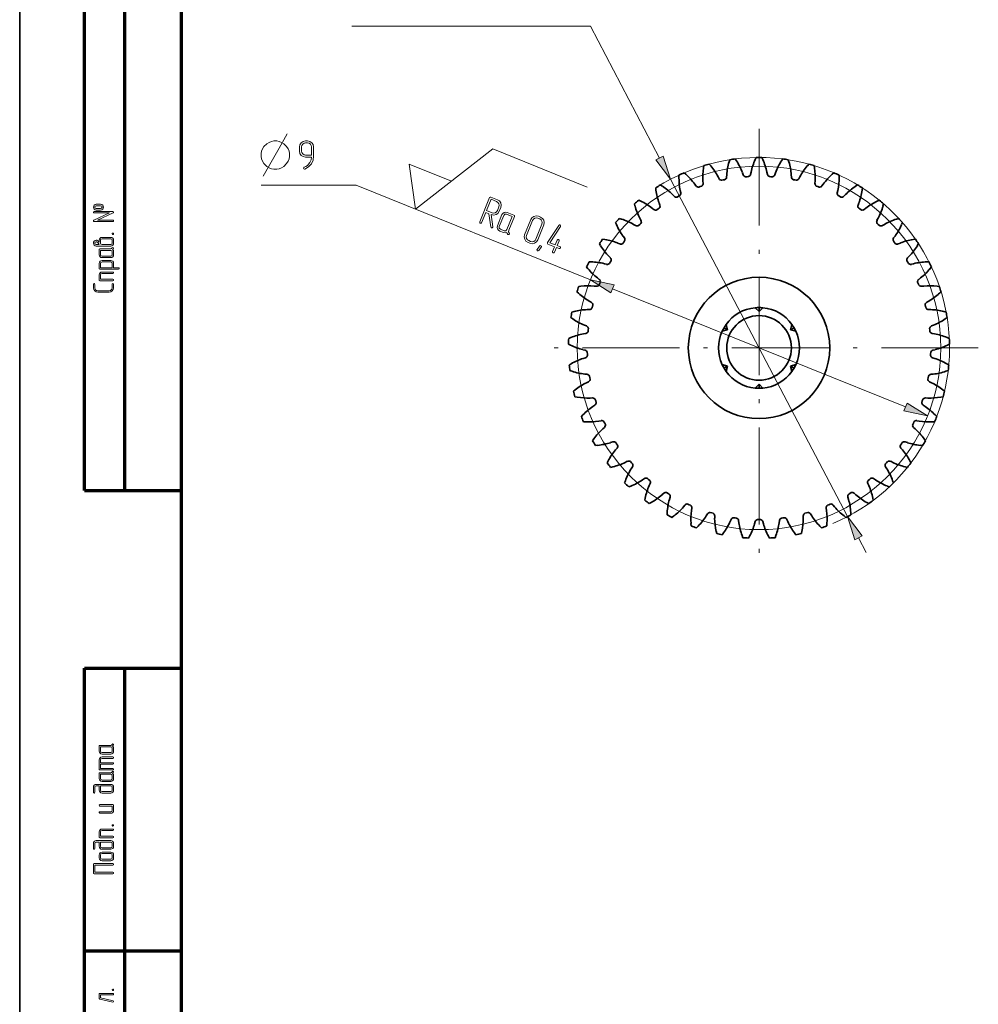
# Model space of a CAD drawing. Extents: x 0 to 420, y 0 to 297.
# Tile 2 of 18: x 0 to 119, y 108 to 230. Entities that reach past the tile are written whole.
import ezdxf

# ---------------------------------------------------------------- set-up
doc = ezdxf.new("R2010")
doc.units = 0
doc.linetypes.add('CATIA28', pattern=[0])
doc.linetypes.add('DASHDOT', pattern=[18.5, 12, -3, 0.5, -3])

msp = doc.modelspace()

# ---------------------------------------------------------------- linework, layer by layer
at = {"color": 7, "lineweight": 35}
msp.add_line((0, 0), (0, 297), dxfattribs=at)
at = {"color": 7, "lineweight": 70}
for p, q in [((8, 172), (8, 292)), ((13, 172), (13, 292)), ((20, 292), (20, 5)), ((8, 5), (8, 150)), ((13, 5), (13, 150))]:
    msp.add_line(p, q, dxfattribs=at)
at = {"color": 7, "lineweight": 13}
for p, q in [((70.64, 229.48), (41.1, 229.48)), ((41.63, 209.79), (70.63, 198.08)), ((80.56, 210.55), (102.44, 168.77)), ((73.37, 196.98), (109.62, 182.35))]:
    msp.add_line(p, q, dxfattribs=at)
at = {"color": 7, "lineweight": 13, "ltscale": 0.460371}
msp.add_line((70.64, 229.48), (79.19, 213.17), dxfattribs=at)
at = {"color": 7, "linetype": 'DASHDOT', "lineweight": 13}
for p, q in [((91.5, 216.8), (91.5, 162.52)), ((118.64, 189.66), (64.36, 189.66))]:
    msp.add_line(p, q, dxfattribs=at)
at = {"color": 7, "lineweight": 13, "ltscale": 0.303109}
msp.add_line((48.99, 206.82), (58.54, 214.29), dxfattribs=at)
at = {"color": 7, "lineweight": 13, "ltscale": 0.315599}
msp.add_line((58.54, 214.29), (70.25, 209.56), dxfattribs=at)
at = {"color": 7, "lineweight": 13, "ltscale": 0.141451}
for p, q in [((48.99, 206.82), (48.2, 212.42)), ((48.2, 212.42), (53.45, 210.3))]:
    msp.add_line(p, q, dxfattribs=at)
at = {"color": 7, "lineweight": 35, "ltscale": 0.007113}
for p, q in [((84.62, 211.95), (84.67, 212.23)), ((85.33, 212.42), (85.52, 212.21)), ((87.79, 212.69), (87.87, 212.96)), ((88.56, 213.06), (88.71, 212.82)), ((91.03, 212.98), (91.15, 213.24)), ((91.84, 213.24), (91.96, 212.98)), ((94.28, 212.82), (94.44, 213.06)), ((95.12, 212.96), (95.2, 212.69)), ((98.33, 212.23), (98.37, 211.95)), ((81.59, 210.78), (81.59, 211.06)), ((82.22, 211.34), (82.44, 211.16)), ((101.4, 211.06), (101.41, 210.78)), ((79.3, 209.84), (79.53, 209.69)), ((103.46, 209.69), (103.7, 209.84)), ((78.74, 209.19), (78.71, 209.47)), ((104.29, 209.47), (104.25, 209.19)), ((76.15, 207.23), (76.08, 207.5)), ((76.61, 207.95), (76.86, 207.83)), ((106.13, 207.83), (106.39, 207.95)), ((106.92, 207.5), (106.84, 207.23)), ((73.86, 204.92), (73.74, 205.18)), ((74.21, 205.7), (74.48, 205.61)), ((109.25, 205.18), (109.14, 204.92)), ((71.9, 202.32), (71.76, 202.56)), ((72.14, 203.13), (72.42, 203.09)), ((110.57, 203.09), (110.85, 203.13)), ((111.24, 202.56), (111.09, 202.32)), ((70.46, 200.31), (70.74, 200.3)), ((112.25, 200.3), (112.54, 200.31)), ((70.33, 199.47), (70.15, 199.69)), ((112.84, 199.69), (112.66, 199.47)), ((69.17, 196.43), (68.97, 196.62)), ((69.18, 197.28), (69.46, 197.31)), ((113.53, 197.31), (113.82, 197.28)), ((114.03, 196.62), (113.82, 196.43)), ((68.34, 194.1), (68.61, 194.17)), ((114.38, 194.17), (114.66, 194.1)), ((68.45, 193.25), (68.22, 193.41)), ((114.78, 193.41), (114.54, 193.25)), ((67.95, 190.83), (68.21, 190.94)), ((114.79, 190.94), (115.05, 190.83)), ((68.18, 190.01), (67.92, 190.14)), ((115.07, 190.14), (114.82, 190.01)), ((68.01, 187.54), (68.26, 187.69)), ((68.35, 186.76), (68.08, 186.85)), ((114.91, 186.85), (114.64, 186.76)), ((114.74, 187.69), (114.98, 187.54)), ((68.54, 184.29), (68.76, 184.47)), ((114.24, 184.47), (114.46, 184.29)), ((68.98, 183.57), (68.7, 183.62)), ((114.29, 183.62), (114.01, 183.57)), ((69.51, 181.15), (69.7, 181.36)), ((70.05, 180.49), (69.77, 180.51)), ((113.23, 180.51), (112.95, 180.49)), ((113.29, 181.36), (113.49, 181.15)), ((70.9, 178.17), (71.07, 178.4)), ((71.53, 177.6), (71.25, 177.57)), ((111.74, 177.57), (111.46, 177.6)), ((72.7, 175.42), (72.83, 175.67)), ((110.16, 175.67), (110.29, 175.42)), ((73.41, 174.94), (73.13, 174.87)), ((109.86, 174.87), (109.59, 174.94)), ((74.87, 172.94), (74.96, 173.21)), ((108.03, 173.21), (108.13, 172.94)), ((75.63, 172.56), (75.37, 172.46)), ((107.63, 172.46), (107.36, 172.56)), ((77.36, 170.79), (77.41, 171.07)), ((78.17, 170.52), (77.92, 170.38)), ((105.08, 170.38), (104.83, 170.52)), ((80.12, 169.01), (80.14, 169.29)), ((80.96, 168.85), (80.73, 168.68)), ((102.26, 168.68), (102.03, 168.85)), ((83.11, 167.62), (83.08, 167.91)), ((83.96, 167.59), (83.76, 167.39)), ((99.24, 167.39), (99.04, 167.59)), ((99.91, 167.91), (99.89, 167.62)), ((86.26, 166.67), (86.19, 166.95)), ((87.1, 166.75), (86.93, 166.53)), ((89.51, 166.16), (89.41, 166.43)), ((90.33, 166.37), (90.2, 166.12)), ((92.8, 166.12), (92.66, 166.37)), ((93.59, 166.43), (93.49, 166.16)), ((96.06, 166.53), (95.89, 166.75)), ((96.8, 166.95), (96.74, 166.67))]:
    msp.add_line(p, q, dxfattribs=at)
at = {"color": 7, "lineweight": 35, "ltscale": 0.007112}
for p, q in [((97.48, 212.21), (97.66, 212.42)), ((100.56, 211.16), (100.77, 211.34)), ((108.52, 205.61), (108.79, 205.7)), ((111.93, 178.4), (112.09, 178.17)), ((105.58, 171.07), (105.64, 170.79)), ((102.86, 169.29), (102.87, 169.01))]:
    msp.add_line(p, q, dxfattribs=at)
at = {"color": 7, "lineweight": 35, "ltscale": 0.007062}
for p, q in [((87.48, 210.8), (87.5, 211.08)), ((95.49, 211.08), (95.51, 210.8)), ((80.79, 208.64), (80.99, 208.43)), ((81.81, 208.87), (81.75, 209.15)), ((101.24, 209.15), (101.18, 208.87)), ((102.01, 208.43), (102.2, 208.64)), ((79.23, 207.34), (79.13, 207.6)), ((103.86, 207.6), (103.76, 207.34)), ((76.89, 205.46), (76.76, 205.71)), ((106.24, 205.71), (106.1, 205.46)), ((74, 202.64), (74.26, 202.54)), ((108.74, 202.54), (109, 202.64)), ((72.36, 200.08), (72.63, 200.01)), ((73.1, 200.82), (72.9, 201.02)), ((110.09, 201.02), (109.89, 200.82)), ((110.36, 200.01), (110.63, 200.08)), ((71.73, 198.15), (71.5, 198.33)), ((111.49, 198.33), (111.27, 198.15)), ((71.1, 197.32), (71.38, 197.29)), ((111.62, 197.29), (111.9, 197.32)), ((70.23, 194.4), (70.51, 194.41)), ((112.48, 194.41), (112.76, 194.4)), ((69.78, 191.4), (70.06, 191.44)), ((112.94, 191.44), (113.22, 191.4)), ((69.98, 189.38), (69.71, 189.44)), ((113.29, 189.44), (113.01, 189.38)), ((69.75, 188.36), (70.02, 188.44)), ((112.98, 188.44), (113.25, 188.36)), ((70.14, 185.34), (70.39, 185.47)), ((112.6, 185.47), (112.86, 185.34)), ((70.89, 183.46), (70.61, 183.45)), ((112.38, 183.45), (112.1, 183.46)), ((71.96, 180.65), (71.68, 180.6)), ((111.31, 180.6), (111.04, 180.65)), ((72.16, 179.62), (72.37, 179.81)), ((110.63, 179.81), (110.84, 179.62)), ((77.31, 173.48), (77.08, 173.32)), ((105.92, 173.32), (105.68, 173.48)), ((82.32, 170.2), (82.14, 169.98)), ((83.13, 169.54), (83.18, 169.82)), ((99.82, 169.82), (99.86, 169.54)), ((100.85, 169.98), (100.67, 170.2)), ((86.02, 168.57), (86.02, 168.86)), ((88.04, 168.43), (87.93, 168.17)), ((89, 168.02), (88.97, 168.3)), ((94.03, 168.3), (93.99, 168.02)), ((95.07, 168.17), (94.95, 168.43)), ((96.98, 168.86), (96.98, 168.57)), ((91.03, 168.15), (90.95, 167.88)), ((92.04, 167.88), (91.97, 168.15))]:
    msp.add_line(p, q, dxfattribs=at)
at = {"color": 7, "lineweight": 35, "ltscale": 0.007061}
for p, q in [((89.44, 211.35), (89.53, 211.09)), ((90.46, 211.15), (90.52, 211.43)), ((92.47, 211.43), (92.53, 211.15)), ((93.47, 211.09), (93.56, 211.35)), ((83.54, 209.95), (83.7, 209.72)), ((84.58, 210.04), (84.56, 210.32)), ((86.44, 210.86), (86.57, 210.61)), ((96.43, 210.61), (96.56, 210.86)), ((98.44, 210.32), (98.41, 210.04)), ((99.29, 209.72), (99.46, 209.95)), ((78.25, 206.97), (78.47, 206.79)), ((104.52, 206.79), (104.74, 206.97)), ((75.97, 204.95), (76.22, 204.81)), ((106.78, 204.81), (107.02, 204.95)), ((74.84, 203.27), (74.67, 203.5)), ((108.33, 203.5), (108.16, 203.27)), ((70.74, 195.32), (70.49, 195.46)), ((112.5, 195.46), (112.26, 195.32)), ((70.15, 192.38), (69.89, 192.48)), ((113.1, 192.48), (112.84, 192.38)), ((70.23, 186.39), (69.95, 186.41)), ((113.04, 186.41), (112.76, 186.39)), ((70.95, 182.41), (71.18, 182.57)), ((111.81, 182.57), (112.05, 182.41)), ((73.4, 178.02), (73.13, 177.93)), ((109.86, 177.93), (109.59, 178.02)), ((73.74, 177.03), (73.93, 177.25)), ((109.07, 177.25), (109.25, 177.03)), ((75.2, 175.62), (74.95, 175.49)), ((108.05, 175.49), (107.8, 175.62)), ((75.67, 174.68), (75.83, 174.92)), ((107.17, 174.92), (107.32, 174.68)), ((77.91, 172.63), (78.03, 172.88)), ((104.97, 172.88), (105.08, 172.63)), ((79.7, 171.67), (79.49, 171.48)), ((80.42, 170.9), (80.5, 171.17)), ((102.5, 171.17), (102.58, 170.9)), ((103.5, 171.48), (103.29, 171.67)), ((85.12, 169.11), (84.97, 168.87)), ((98.02, 168.87), (97.88, 169.11))]:
    msp.add_line(p, q, dxfattribs=at)
at = {"color": 7, "lineweight": 13, "ltscale": 0.293659}
msp.add_line((41.63, 209.79), (29.88, 209.79), dxfattribs=at)
at = {"color": 7, "lineweight": 35, "ltscale": 0.004743}
for p, q in [((84.23, 209.63), (84.41, 209.7)), ((87.08, 210.45), (87.26, 210.49)), ((90.02, 210.86), (90.2, 210.88)), ((92.79, 210.88), (92.98, 210.86)), ((95.73, 210.49), (95.92, 210.45)), ((98.59, 209.7), (98.77, 209.63)), ((81.52, 208.43), (81.69, 208.52)), ((84.05, 209.57), (84.23, 209.63)), ((98.77, 209.63), (98.95, 209.57)), ((101.31, 208.52), (101.47, 208.43)), ((81.35, 208.34), (81.52, 208.43)), ((101.47, 208.43), (101.64, 208.34)), ((76.6, 204.82), (76.73, 204.95)), ((76.73, 204.95), (76.87, 205.08)), ((106.13, 205.08), (106.26, 204.95)), ((106.26, 204.95), (106.4, 204.82)), ((74.63, 202.6), (74.75, 202.75)), ((74.75, 202.75), (74.87, 202.9)), ((108.13, 202.9), (108.24, 202.75)), ((108.24, 202.75), (108.36, 202.6)), ((73.09, 200.29), (73.19, 200.45)), ((109.81, 200.45), (109.9, 200.29)), ((71.79, 197.62), (71.86, 197.8)), ((111.13, 197.8), (111.2, 197.62)), ((70.83, 194.62), (70.88, 194.8)), ((112.12, 194.8), (112.17, 194.62)), ((70.34, 191.69), (70.36, 191.88)), ((70.36, 191.88), (70.38, 192.07)), ((112.62, 192.07), (112.63, 191.88)), ((112.63, 191.88), (112.66, 191.69)), ((70.26, 188.92), (70.25, 189.11)), ((112.75, 189.11), (112.74, 188.92)), ((70.57, 185.97), (70.53, 186.16)), ((112.46, 186.16), (112.43, 185.97)), ((71.29, 183.09), (71.22, 183.27)), ((111.77, 183.27), (111.71, 183.09)), ((72.4, 180.35), (72.31, 180.51)), ((110.68, 180.51), (110.6, 180.35)), ((72.48, 180.17), (72.4, 180.35)), ((110.6, 180.35), (110.52, 180.17)), ((73.88, 177.78), (73.77, 177.93)), ((109.22, 177.93), (109.12, 177.78)), ((75.7, 175.44), (75.58, 175.58)), ((107.42, 175.58), (107.29, 175.44)), ((75.83, 175.3), (75.7, 175.44)), ((107.29, 175.44), (107.17, 175.3)), ((77.84, 173.38), (77.69, 173.5)), ((105.31, 173.5), (105.16, 173.38)), ((80.24, 171.64), (80.07, 171.74)), ((80.4, 171.54), (80.24, 171.64)), ((102.76, 171.64), (102.6, 171.54)), ((102.92, 171.74), (102.76, 171.64)), ((82.85, 170.25), (82.68, 170.32)), ((100.32, 170.32), (100.14, 170.25)), ((85.64, 169.23), (85.46, 169.28)), ((88.54, 168.62), (88.35, 168.64)), ((91.5, 168.41), (91.31, 168.41)), ((91.69, 168.41), (91.5, 168.41)), ((94.64, 168.64), (94.46, 168.62)), ((97.54, 169.28), (97.36, 169.23))]:
    msp.add_line(p, q, dxfattribs=at)
at = {"color": 7, "lineweight": 35, "ltscale": 0.004742}
for p, q in [((86.89, 210.41), (87.08, 210.45)), ((89.83, 210.85), (90.02, 210.86)), ((92.98, 210.86), (93.17, 210.85)), ((95.92, 210.45), (96.1, 210.41)), ((78.85, 206.75), (79.01, 206.86)), ((79.01, 206.86), (79.16, 206.97)), ((103.84, 206.97), (103.99, 206.86)), ((103.99, 206.86), (104.14, 206.75)), ((73, 200.12), (73.09, 200.29)), ((109.9, 200.29), (110, 200.12)), ((71.72, 197.45), (71.79, 197.62)), ((111.2, 197.62), (111.28, 197.45)), ((70.88, 194.8), (70.92, 194.99)), ((112.07, 194.99), (112.12, 194.8)), ((70.26, 188.73), (70.26, 188.92)), ((112.74, 188.92), (112.73, 188.73)), ((70.6, 185.78), (70.57, 185.97)), ((112.43, 185.97), (112.4, 185.78)), ((71.34, 182.91), (71.29, 183.09)), ((111.71, 183.09), (111.65, 182.91)), ((73.98, 177.62), (73.88, 177.78)), ((109.12, 177.78), (109.01, 177.62)), ((77.98, 173.26), (77.84, 173.38)), ((105.16, 173.38), (105.01, 173.26)), ((83.03, 170.17), (82.85, 170.25)), ((100.14, 170.25), (99.97, 170.17)), ((85.82, 169.18), (85.64, 169.23)), ((88.73, 168.59), (88.54, 168.62)), ((94.46, 168.62), (94.27, 168.59)), ((97.36, 169.23), (97.17, 169.18))]:
    msp.add_line(p, q, dxfattribs=at)
at = {"color": 7, "lineweight": 35, "ltscale": 0.016871}
for p, q in [((91.5, 194.16), (91.02, 194.64)), ((91.5, 194.16), (91.97, 194.64)), ((87.6, 191.91), (86.95, 191.74)), ((87.6, 191.91), (87.43, 192.56)), ((95.39, 191.91), (95.57, 192.56)), ((95.39, 191.91), (96.05, 191.74)), ((87.6, 187.41), (86.95, 187.59)), ((87.6, 187.41), (87.43, 186.76)), ((95.39, 187.41), (96.05, 187.59)), ((95.39, 187.41), (95.57, 186.76)), ((91.5, 185.16), (91.02, 184.68)), ((91.5, 185.16), (91.97, 184.68))]:
    msp.add_line(p, q, dxfattribs=at)
at = {"color": 7, "lineweight": 35, "ltscale": 0.0125}
for p, q in [((91.5, 194.66), (91.5, 194.16)), ((87.17, 192.16), (87.6, 191.91)), ((95.83, 192.16), (95.39, 191.91)), ((87.17, 187.16), (87.6, 187.41)), ((95.83, 187.16), (95.39, 187.41)), ((91.5, 184.66), (91.5, 185.16))]:
    msp.add_line(p, q, dxfattribs=at)
at = {"color": 7, "lineweight": 70, "ltscale": 0.3}
for p, q in [((8, 172), (20, 172)), ((8, 150), (20, 150)), ((8, 115), (20, 115))]:
    msp.add_line(p, q, dxfattribs=at)
at = {"color": 7, "lineweight": 13, "ltscale": 0.051139}
msp.add_line((103.81, 166.16), (104.76, 164.34), dxfattribs=at)
at = {"color": 7, "lineweight": 13}
msp.add_lwpolyline([(30.12, 210.91), (32.1, 214.41), (33.09, 216.16)], dxfattribs=at)
for points in [[(31.81, 215.29), (31.46, 215.29), (31.17, 215.23), (30.88, 215.11), (30.58, 214.94), (30.23, 214.59), (30.06, 214.3), (29.94, 214), (29.88, 213.71), (29.88, 213.36), (29.94, 213.07), (30.06, 212.78), (30.23, 212.49), (30.58, 212.14), (30.88, 211.96), (31.17, 211.85), (31.46, 211.79), (31.81, 211.79), (32.1, 211.85), (32.39, 211.96), (32.68, 212.14), (33.03, 212.49), (33.21, 212.78), (33.33, 213.07), (33.38, 213.36), (33.38, 213.71), (33.33, 214), (33.21, 214.3), (33.03, 214.59), (32.68, 214.94), (32.39, 215.11), (32.1, 215.23)], [(36.38, 213.43), (36.38, 214.54), (36.33, 214.83), (36.16, 215.07), (35.92, 215.23), (35.63, 215.29), (35.38, 215.29), (35.09, 215.23), (34.85, 215.06), (34.69, 214.82), (34.63, 214.54), (34.63, 214.03), (34.69, 213.74), (34.85, 213.5), (35.09, 213.34), (35.38, 213.29), (36.13, 213.29), (36.06, 212.94), (35.9, 212.6), (35.61, 212.26), (35.42, 212.13), (35.21, 212.03), (35.15, 211.98), (35.13, 211.92), (35.17, 211.82), (35.25, 211.79), (35.3, 211.79), (35.76, 212.06), (36.11, 212.47), (36.31, 212.92)], [(36.13, 213.54), (35.38, 213.54), (35.19, 213.57), (35.03, 213.68), (34.92, 213.84), (34.89, 214.03), (34.89, 214.54), (34.92, 214.73), (35.03, 214.89), (35.19, 215), (35.38, 215.04), (35.63, 215.04), (35.83, 215), (35.99, 214.89), (36.09, 214.73), (36.13, 214.54)], [(78.72, 212.93), (80.56, 210.55), (79.65, 213.41)], [(10.01, 207.44), (9.47, 207.44), (9.32, 207.41), (9.21, 207.33), (9.12, 207.09), (9.21, 206.84), (9.32, 206.76), (9.47, 206.73), (10.01, 206.73), (10.16, 206.76), (10.28, 206.84), (10.37, 207.09), (10.28, 207.33), (10.16, 207.41)], [(10.01, 207.26), (10.15, 207.21), (10.19, 207.09), (10.14, 206.96), (10.01, 206.91), (9.47, 206.91), (9.34, 206.96), (9.3, 207.09), (9.34, 207.21), (9.47, 207.26)], [(11.53, 206.55), (9.21, 206.55), (9.14, 206.52), (9.12, 206.46), (9.14, 206.4), (9.21, 206.38), (11.12, 206.38), (9.17, 205.47), (9.13, 205.44), (9.12, 205.39), (9.14, 205.33), (9.21, 205.3), (11.53, 205.3), (11.59, 205.33), (11.62, 205.39), (11.59, 205.46), (11.53, 205.48), (9.61, 205.48), (11.57, 206.38), (11.61, 206.42), (11.62, 206.46), (11.59, 206.52)], [(11.44, 203.79), (11.47, 203.72), (11.53, 203.7), (11.59, 203.72), (11.62, 203.79), (11.59, 203.86), (11.53, 203.88), (11.46, 203.85)], [(9.83, 202.74), (9.77, 202.82), (9.7, 202.9), (9.58, 202.97), (9.54, 202.98), (9.47, 202.98), (9.32, 202.95), (9.21, 202.87), (9.14, 202.76), (9.12, 202.62), (9.21, 202.38), (9.32, 202.3), (9.47, 202.27), (10.19, 202.27), (11.26, 202.27), (11.4, 202.3), (11.51, 202.38), (11.59, 202.49), (11.62, 202.63), (11.62, 202.98), (11.59, 203.12), (11.51, 203.24), (11.4, 203.31), (11.26, 203.34), (10.19, 203.34), (10.05, 203.31), (9.94, 203.24), (9.86, 203.12), (9.83, 202.98)], [(9.83, 202.45), (9.47, 202.45), (9.34, 202.5), (9.3, 202.62), (9.34, 202.75), (9.47, 202.8), (9.54, 202.79), (9.58, 202.76), (9.61, 202.74), (9.74, 202.58)], [(11.26, 203.16), (11.39, 203.11), (11.44, 202.98), (11.44, 202.63), (11.39, 202.5), (11.26, 202.45), (10.19, 202.45), (10.06, 202.5), (10.01, 202.63), (10.01, 202.98), (10.06, 203.11), (10.19, 203.16)], [(11.44, 202.03), (11.37, 201.95), (11.26, 201.91), (9.92, 201.91), (9.85, 201.89), (9.83, 201.82), (9.83, 201.2), (9.86, 201.05), (9.94, 200.94), (10.06, 200.86), (10.19, 200.84), (11.26, 200.84), (11.4, 200.86), (11.51, 200.94), (11.59, 201.06), (11.62, 201.2), (11.62, 201.55), (11.59, 201.7), (11.5, 201.82), (11.57, 201.89), (11.62, 201.98), (11.62, 202.01), (11.59, 202.07), (11.53, 202.1)], [(11.26, 201.73), (11.39, 201.68), (11.44, 201.55), (11.44, 201.2), (11.39, 201.07), (11.26, 201.02), (10.19, 201.02), (10.06, 201.07), (10.01, 201.2), (10.01, 201.73)], [(11.62, 199.59), (11.62, 200.13), (11.59, 200.26), (11.51, 200.38), (11.4, 200.45), (11.26, 200.48), (10.19, 200.48), (10.05, 200.45), (9.94, 200.38), (9.86, 200.26), (9.83, 200.13), (9.83, 199.5), (9.85, 199.43), (9.92, 199.41), (12.24, 199.41), (12.31, 199.44), (12.33, 199.5), (12.31, 199.56), (12.24, 199.59)], [(11.44, 199.59), (10.01, 199.59), (10.01, 200.13), (10.06, 200.25), (10.19, 200.3), (11.26, 200.3), (11.39, 200.25), (11.44, 200.13)], [(11.53, 199.05), (10.19, 199.05), (10.05, 199.02), (9.94, 198.95), (9.86, 198.83), (9.83, 198.7), (9.83, 198.07), (9.85, 198.01), (9.92, 197.98), (11.53, 197.98), (11.59, 198.01), (11.62, 198.07), (11.59, 198.14), (11.53, 198.16), (10.01, 198.16), (10.01, 198.7), (10.06, 198.82), (10.19, 198.88), (11.53, 198.88), (11.59, 198.9), (11.62, 198.96), (11.59, 199.03)], [(11.62, 197.53), (11.59, 197.6), (11.53, 197.62), (11.46, 197.6), (11.44, 197.53), (11.44, 197.09), (11.41, 196.95), (11.33, 196.84), (11.22, 196.76), (11.08, 196.73), (9.65, 196.73), (9.51, 196.76), (9.4, 196.84), (9.32, 196.95), (9.3, 197.09), (9.3, 197.53), (9.27, 197.6), (9.21, 197.62), (9.15, 197.6), (9.12, 197.53), (9.12, 197.09), (9.16, 196.88), (9.28, 196.71), (9.45, 196.59), (9.65, 196.55), (11.08, 196.55), (11.29, 196.59), (11.46, 196.71), (11.58, 196.88), (11.62, 197.09)], [(73.57, 197.46), (70.63, 198.08), (73.18, 196.49)], [(109.43, 181.86), (112.36, 181.24), (109.82, 182.83)], [(104.27, 166.4), (102.44, 168.77), (103.35, 165.91)], [(11.44, 140.56), (11.37, 140.48), (11.26, 140.44), (9.92, 140.44), (9.85, 140.42), (9.83, 140.35), (9.83, 139.73), (9.86, 139.59), (9.94, 139.48), (10.06, 139.4), (10.19, 139.37), (11.26, 139.37), (11.4, 139.4), (11.51, 139.48), (11.59, 139.59), (11.62, 139.73), (11.62, 140.09), (11.59, 140.23), (11.5, 140.35), (11.57, 140.43), (11.62, 140.51), (11.62, 140.54), (11.59, 140.6), (11.53, 140.63)], [(11.26, 140.26), (11.39, 140.21), (11.44, 140.09), (11.44, 139.73), (11.39, 139.6), (11.26, 139.55), (10.19, 139.55), (10.06, 139.6), (10.01, 139.73), (10.01, 140.26)], [(10.01, 138.12), (11.53, 138.12), (11.59, 138.15), (11.62, 138.21), (11.59, 138.28), (11.53, 138.3), (10.01, 138.3), (10.01, 138.66), (10.06, 138.78), (10.19, 138.84), (11.53, 138.84), (11.59, 138.87), (11.62, 138.93), (11.59, 138.99), (11.53, 139.01), (10.19, 139.01), (10.05, 138.99), (9.94, 138.91), (9.86, 138.8), (9.83, 138.66), (9.83, 137.5), (9.85, 137.43), (9.92, 137.41), (11.53, 137.41), (11.59, 137.44), (11.62, 137.5), (11.59, 137.56), (11.53, 137.59), (10.01, 137.59)], [(11.44, 137.17), (11.37, 137.09), (11.26, 137.05), (9.92, 137.05), (9.85, 137.03), (9.83, 136.96), (9.83, 136.34), (9.86, 136.19), (9.94, 136.08), (10.06, 136), (10.19, 135.98), (11.26, 135.98), (11.4, 136), (11.51, 136.08), (11.59, 136.2), (11.62, 136.34), (11.62, 136.69), (11.59, 136.84), (11.5, 136.96), (11.57, 137.03), (11.62, 137.12), (11.62, 137.15), (11.59, 137.21), (11.53, 137.24)], [(11.26, 136.87), (11.39, 136.82), (11.44, 136.69), (11.44, 136.34), (11.39, 136.21), (11.26, 136.16), (10.19, 136.16), (10.06, 136.21), (10.01, 136.34), (10.01, 136.87)], [(9.83, 135.44), (9.83, 134.91), (9.86, 134.77), (9.94, 134.65), (10.05, 134.57), (10.19, 134.55), (11.26, 134.55), (11.4, 134.58), (11.51, 134.66), (11.59, 134.77), (11.62, 134.91), (11.62, 135.26), (11.59, 135.4), (11.51, 135.52), (11.4, 135.59), (11.26, 135.62), (9.47, 135.62), (9.34, 135.59), (9.22, 135.52), (9.15, 135.4), (9.12, 135.26), (9.12, 134.64), (9.15, 134.57), (9.21, 134.55), (9.27, 134.57), (9.3, 134.64), (9.3, 135.26), (9.35, 135.39), (9.47, 135.44)], [(10.01, 135.44), (11.26, 135.44), (11.39, 135.39), (11.44, 135.26), (11.44, 134.91), (11.39, 134.78), (11.26, 134.73), (10.19, 134.73), (10.06, 134.78), (10.01, 134.91)], [(11.53, 133.12), (9.92, 133.12), (9.85, 133.09), (9.83, 133.03), (9.86, 132.97), (9.92, 132.94), (11.44, 132.94), (11.44, 132.41), (11.39, 132.28), (11.26, 132.23), (9.92, 132.23), (9.85, 132.2), (9.83, 132.14), (9.86, 132.08), (9.92, 132.05), (11.26, 132.05), (11.4, 132.07), (11.51, 132.15), (11.59, 132.27), (11.62, 132.41), (11.62, 133.03), (11.59, 133.1)], [(11.44, 130.54), (11.47, 130.47), (11.53, 130.45), (11.59, 130.47), (11.62, 130.54), (11.59, 130.6), (11.53, 130.63), (11.46, 130.6)], [(11.53, 130.09), (10.19, 130.09), (10.05, 130.06), (9.94, 129.98), (9.86, 129.87), (9.83, 129.73), (9.83, 129.11), (9.85, 129.04), (9.92, 129.02), (11.53, 129.02), (11.59, 129.04), (11.62, 129.11), (11.59, 129.17), (11.53, 129.2), (10.01, 129.2), (10.01, 129.73), (10.06, 129.86), (10.19, 129.91), (11.53, 129.91), (11.59, 129.94), (11.62, 130), (11.59, 130.06)], [(9.83, 128.48), (9.83, 127.95), (9.86, 127.81), (9.94, 127.69), (10.05, 127.61), (10.19, 127.59), (11.26, 127.59), (11.4, 127.62), (11.51, 127.7), (11.59, 127.81), (11.62, 127.95), (11.62, 128.3), (11.59, 128.44), (11.51, 128.56), (11.4, 128.63), (11.26, 128.66), (9.47, 128.66), (9.34, 128.63), (9.22, 128.55), (9.15, 128.44), (9.12, 128.3), (9.12, 127.68), (9.15, 127.61), (9.21, 127.59), (9.27, 127.61), (9.3, 127.68), (9.3, 128.3), (9.35, 128.43), (9.47, 128.48)], [(10.01, 128.48), (11.26, 128.48), (11.39, 128.43), (11.44, 128.3), (11.44, 127.95), (11.39, 127.82), (11.26, 127.77), (10.19, 127.77), (10.06, 127.82), (10.01, 127.95)], [(11.26, 127.23), (10.19, 127.23), (10.05, 127.2), (9.94, 127.13), (9.86, 127.01), (9.83, 126.87), (9.83, 126.51), (9.86, 126.37), (9.94, 126.26), (10.06, 126.18), (10.19, 126.16), (11.26, 126.16), (11.4, 126.18), (11.51, 126.26), (11.59, 126.38), (11.62, 126.51), (11.62, 126.87), (11.59, 127.01), (11.51, 127.13), (11.4, 127.2)], [(11.26, 127.05), (11.39, 127), (11.44, 126.87), (11.44, 126.51), (11.39, 126.39), (11.26, 126.34), (10.19, 126.34), (10.06, 126.39), (10.01, 126.51), (10.01, 126.87), (10.06, 127), (10.19, 127.05)], [(11.53, 125.81), (9.21, 125.81), (9.14, 125.78), (9.12, 125.72), (9.12, 124.64), (9.14, 124.58), (9.21, 124.56), (11.53, 124.56), (11.59, 124.58), (11.62, 124.64), (11.59, 124.71), (11.53, 124.74), (9.3, 124.74), (9.3, 125.63), (11.53, 125.63), (11.59, 125.66), (11.62, 125.72), (11.59, 125.78)], [(11.53, 109.73), (9.92, 109.73), (9.85, 109.71), (9.83, 109.64), (9.83, 109.11), (9.9, 109.02), (11.51, 108.66), (11.53, 108.66), (11.59, 108.69), (11.62, 108.75), (11.55, 108.84), (10.01, 109.18), (10.01, 109.55), (11.53, 109.55), (11.59, 109.58), (11.62, 109.64), (11.59, 109.71)], [(11.44, 110.18), (11.47, 110.11), (11.53, 110.09), (11.59, 110.11), (11.62, 110.18), (11.59, 110.25), (11.53, 110.27), (11.46, 110.24)]]:
    msp.add_lwpolyline(points, close=True, dxfattribs=at)
at = {"color": 7, "lineweight": 5}
for points in [[(58.34, 206.17), (58.37, 206.16), (58.66, 206.1), (58.95, 206.16), (59.19, 206.32), (59.35, 206.57), (59.54, 207.03), (59.59, 207.32), (59.53, 207.61), (59.37, 207.85), (59.12, 208.01), (58.31, 208.34), (58.21, 208.34), (58.15, 208.27), (56.93, 205.25), (56.93, 205.16), (57, 205.09), (57.1, 205.09), (57.16, 205.16), (57.68, 206.44), (58.08, 206.28), (58.32, 204.63), (58.34, 204.57), (58.39, 204.53), (58.48, 204.53), (58.55, 204.6), (58.57, 204.67)], [(57.77, 206.67), (58.33, 208.06), (59.03, 207.78), (59.19, 207.67), (59.3, 207.51), (59.34, 207.32), (59.3, 207.13), (59.12, 206.66), (59.01, 206.5), (58.85, 206.39), (58.66, 206.35), (58.47, 206.39)], [(60.58, 203.91), (60.5, 204.05), (60.52, 204.22), (61.22, 205.95), (61.23, 206.05), (61.15, 206.11), (60.34, 206.44), (60.14, 206.48), (59.95, 206.44), (59.79, 206.32), (59.69, 206.17), (59.13, 204.78), (59.09, 204.58), (59.13, 204.39), (59.24, 204.23), (59.41, 204.12), (59.87, 203.94), (60.08, 203.9), (60.28, 203.95), (60.34, 203.82), (60.42, 203.71), (60.46, 203.69), (60.55, 203.69), (60.62, 203.77)], [(60.29, 204.31), (60.15, 204.17), (59.96, 204.17), (59.5, 204.36), (59.36, 204.49), (59.36, 204.68), (59.92, 206.07), (60.05, 206.21), (60.25, 206.21), (60.94, 205.93)], [(64.12, 203.03), (64.87, 204.88), (64.92, 205.17), (64.86, 205.46), (64.69, 205.7), (64.45, 205.86), (64.22, 205.96), (63.92, 206.01), (63.64, 205.95), (63.4, 205.78), (63.24, 205.54), (62.49, 203.68), (62.43, 203.4), (62.5, 203.11), (62.66, 202.87), (62.91, 202.71), (63.14, 202.62), (63.43, 202.56), (63.72, 202.62), (63.96, 202.78)], [(63.88, 203.12), (63.78, 202.95), (63.62, 202.85), (63.42, 202.81), (63.23, 202.85), (63, 202.94), (62.84, 203.04), (62.73, 203.21), (62.69, 203.4), (62.73, 203.59), (63.48, 205.44), (63.58, 205.61), (63.74, 205.72), (63.93, 205.76), (64.12, 205.72), (64.36, 205.63), (64.52, 205.52), (64.63, 205.36), (64.67, 205.17), (64.63, 204.98)], [(66.52, 202.33), (66.76, 202.91), (66.75, 203.01), (66.69, 203.07), (66.6, 203.07), (66.53, 203.01), (66.29, 202.42), (65.62, 202.69), (66.94, 204.69), (66.95, 204.72), (66.95, 204.82), (66.87, 204.88), (66.79, 204.89), (66.73, 204.83), (65.33, 202.7), (65.32, 202.68), (65.32, 202.58), (65.38, 202.52), (66.2, 202.19), (65.96, 201.61), (65.96, 201.51), (66.03, 201.45), (66.13, 201.44), (66.19, 201.52), (66.43, 202.1), (66.78, 201.95), (66.88, 201.96), (66.94, 202.03), (66.95, 202.12), (66.87, 202.19)], [(64.55, 202.12), (64.25, 201.71), (64.18, 201.66), (64.1, 201.66), (64.03, 201.73), (64.02, 201.82), (64.04, 201.86), (64.35, 202.27), (64.42, 202.32), (64.49, 202.31), (64.56, 202.25), (64.57, 202.16)]]:
    msp.add_lwpolyline(points, close=True, dxfattribs=at)
at = {"color": 7, "linetype": 'CATIA28', "lineweight": 13}
msp.add_circle((91.5, 189.66), 22.5, dxfattribs=at)
at = {"color": 7, "lineweight": 35}
for radius in [8.75, 4]:
    msp.add_circle((91.5, 189.66), radius, dxfattribs=at)
at = {"color": 7, "lineweight": 13}
for start, end in [(82.8423, 122.5033), (292.7845, 81.1577)]:
    msp.add_arc((91.5, 189.66), 23.58, start, end, dxfattribs=at)
at = {"color": 7, "lineweight": 35}
for centre, radius, start, end in [((91.5, 189.66), 23.58, 105.1577, 106.8423), ((79.68, 207.23), 7.67, 28.2075, 40.4474), ((95.18, 210.51), 7.7, 163.5737, 175.7647), ((91.5, 189.66), 23.58, 97.1577, 98.8423), ((82.24, 208.71), 7.67, 20.2075, 32.4474), ((98.04, 209.8), 7.7, 155.5737, 167.7647), ((91.5, 189.66), 23.58, 89.1577, 90.8423), ((84.98, 209.81), 7.67, 12.2075, 24.4474), ((100.78, 208.69), 7.7, 147.5737, 159.7647), ((91.5, 189.66), 23.58, 81.1577, 82.8423), ((87.85, 210.52), 7.67, 4.2075, 16.4474), ((103.34, 207.21), 7.7, 139.5737, 151.7647), ((91.5, 189.66), 23.58, 73.1577, 74.8423), ((91.5, 189.66), 23.58, 113.1577, 114.8423), ((77.35, 205.42), 7.67, 36.2075, 48.4474), ((92.24, 210.82), 7.7, 171.5737, 183.7647), ((89.95, 211.27), 0.461, 203.0261, 229.4553), ((89.85, 211.16), 0.306, 231.2413, 266.0515), ((90.14, 211.18), 0.306, 281.9485, 316.7587), ((90.02, 211.27), 0.461, 318.5447, 344.9739), ((92.98, 211.27), 0.461, 195.0261, 221.4553), ((92.85, 211.18), 0.306, 223.2413, 258.0515), ((93.15, 211.16), 0.306, 273.9485, 308.7587), ((93.04, 211.27), 0.461, 310.5447, 336.9739), ((90.79, 210.82), 7.67, 356.2075, 8.4474), ((105.67, 205.4), 7.7, 131.5737, 143.7647), ((91.5, 189.66), 23.58, 65.1578, 66.8423), ((91.5, 189.66), 23.58, 121.1577, 122.8422), ((75.3, 203.29), 7.67, 44.2075, 56.4474), ((89.29, 210.72), 7.7, 179.5737, 191.7647), ((84.06, 210.01), 0.461, 219.0261, 245.4553), ((84.26, 209.97), 0.306, 297.9485, 332.7587), ((84.12, 210.03), 0.461, 334.5447, 0.9739), ((86.96, 210.84), 0.461, 211.0261, 237.4553), ((86.87, 210.72), 0.306, 239.2413, 274.0515), ((87.16, 210.78), 0.306, 289.9485, 324.7587), ((87.03, 210.86), 0.461, 326.5447, 352.9739), ((95.97, 210.86), 0.461, 187.0261, 213.4553), ((95.84, 210.78), 0.306, 215.2413, 250.0515), ((96.12, 210.72), 0.306, 265.9485, 300.7587), ((96.03, 210.84), 0.461, 302.5447, 328.9739), ((98.88, 210.03), 0.461, 179.0261, 205.4553), ((98.73, 209.97), 0.306, 207.2413, 242.0515), ((98.94, 210.01), 0.461, 294.5447, 320.9739), ((93.74, 210.72), 7.67, 348.2075, 0.4474), ((107.72, 203.27), 7.7, 123.5737, 135.7647), ((91.5, 189.66), 23.58, 57.1577, 58.8423), ((86.38, 210.21), 7.7, 187.5737, 199.7647), ((81.51, 208.77), 0.306, 305.9485, 340.7587), ((81.36, 208.8), 0.461, 342.5447, 8.9739), ((83.99, 209.87), 0.306, 247.2413, 282.0515), ((99.01, 209.87), 0.306, 257.9485, 292.7587), ((101.64, 208.8), 0.461, 171.0261, 197.4553), ((101.49, 208.77), 0.306, 199.2413, 234.0515), ((96.65, 210.2), 7.67, 340.2075, 352.4474), ((91.5, 189.66), 23.58, 129.1577, 130.8422), ((73.56, 200.91), 7.67, 52.2075, 64.4474), ((78.79, 207.21), 0.461, 350.5447, 16.9739), ((81.3, 208.77), 0.461, 227.0261, 253.4553), ((81.25, 208.63), 0.306, 255.2413, 290.0515), ((101.75, 208.63), 0.306, 249.9485, 284.7587), ((101.7, 208.77), 0.461, 286.5447, 312.9739), ((104.2, 207.21), 0.461, 163.0261, 189.4553), ((109.45, 200.88), 7.7, 115.5737, 127.7647), ((91.5, 189.66), 23.58, 49.1577, 50.8423), ((83.57, 209.29), 7.7, 195.5737, 207.7647), ((78.74, 207.17), 0.461, 235.0261, 261.4553), ((78.71, 207.02), 0.306, 263.2413, 298.0515), ((78.95, 207.19), 0.306, 313.9485, 348.7587), ((104.05, 207.19), 0.306, 191.2413, 226.0515), ((104.29, 207.02), 0.306, 241.9485, 276.7587), ((104.26, 207.17), 0.461, 278.5447, 304.9739), ((99.46, 209.28), 7.67, 332.2075, 344.4474), ((91.5, 189.66), 23.58, 137.1578, 138.8423), ((80.91, 208), 7.7, 203.5737, 215.7648), ((72.17, 198.3), 7.67, 60.2075, 72.4474), ((76.43, 205.22), 0.461, 243.0261, 269.4553), ((76.42, 205.07), 0.306, 271.2413, 306.0515), ((76.63, 205.27), 0.306, 321.9485, 356.7587), ((76.47, 205.27), 0.461, 358.5447, 24.9739), ((106.52, 205.27), 0.461, 155.0261, 181.4553), ((106.37, 205.27), 0.306, 183.2413, 218.0515), ((106.58, 205.07), 0.306, 233.9485, 268.7587), ((106.57, 205.22), 0.461, 270.5447, 296.9739), ((110.84, 198.27), 7.7, 107.5737, 119.7647), ((102.11, 207.98), 7.67, 324.2075, 336.4474), ((91.5, 189.66), 23.58, 41.1577, 42.8423), ((91.5, 189.66), 23.58, 145.1577, 146.8423), ((71.15, 195.53), 7.67, 68.2075, 80.4474), ((74.41, 202.97), 0.461, 251.0261, 277.4553), ((74.42, 202.82), 0.306, 279.2413, 314.0515), ((74.45, 203.02), 0.461, 6.5447, 32.9739), ((74.6, 203.05), 0.306, 329.9485, 4.7587), ((108.55, 203.02), 0.461, 147.0261, 173.4553), ((108.39, 203.05), 0.306, 175.2413, 210.0515), ((108.58, 202.82), 0.306, 225.9485, 260.7587), ((108.59, 202.97), 0.461, 262.5447, 288.9739), ((111.85, 195.5), 7.7, 99.5737, 111.7647), ((91.5, 189.66), 23.58, 33.1577, 34.8423), ((78.46, 206.35), 7.7, 211.5737, 223.7647), ((104.56, 206.33), 7.67, 316.2075, 328.4474), ((91.5, 189.66), 23.58, 153.1577, 154.8422), ((70.53, 192.64), 7.67, 76.2075, 88.4474), ((72.72, 200.46), 0.461, 259.0261, 285.4553), ((72.75, 200.31), 0.306, 287.2413, 322.0515), ((72.75, 200.52), 0.461, 14.5447, 40.9739), ((72.9, 200.57), 0.306, 337.9485, 12.7587), ((110.24, 200.52), 0.461, 139.0261, 165.4553), ((110.09, 200.57), 0.306, 167.2413, 202.0515), ((110.24, 200.31), 0.306, 217.9485, 252.7587), ((110.27, 200.46), 0.461, 254.5447, 280.9739), ((112.47, 192.61), 7.7, 91.5737, 103.7647), ((91.5, 189.66), 23.58, 25.1577, 26.8423), ((76.27, 204.37), 7.7, 219.5737, 231.7647), ((106.75, 204.35), 7.67, 308.2075, 320.4474), ((71.43, 197.81), 0.461, 22.5447, 48.9739), ((71.56, 197.87), 0.306, 345.9485, 20.7587), ((111.43, 197.87), 0.306, 159.2413, 194.0515), ((111.57, 197.81), 0.461, 131.0261, 157.4553), ((91.5, 189.66), 23.58, 161.1578, 162.8423), ((74.37, 202.11), 7.7, 227.5737, 239.7647), ((70.32, 189.69), 7.67, 84.2075, 96.4474), ((71.4, 197.75), 0.461, 267.0261, 293.4553), ((71.45, 197.6), 0.306, 295.2413, 330.0515), ((111.54, 197.6), 0.306, 209.9485, 244.7587), ((111.59, 197.75), 0.461, 246.5447, 272.9739), ((112.67, 189.66), 7.7, 83.5737, 95.7647), ((108.64, 202.08), 7.67, 300.2075, 312.4474), ((91.5, 189.66), 23.58, 17.1577, 18.8423), ((70.49, 194.93), 0.461, 30.5447, 56.9739), ((70.62, 195.02), 0.306, 353.9485, 28.7587), ((112.38, 195.02), 0.306, 151.2413, 186.0515), ((112.51, 194.93), 0.461, 123.0261, 149.4553), ((91.5, 189.66), 23.58, 169.1577, 170.8423), ((70.53, 186.74), 7.67, 92.2075, 104.4474), ((70.47, 194.87), 0.461, 275.0261, 301.4553), ((70.54, 194.73), 0.306, 303.2413, 338.0515), ((91.5, 189.66), 5, 95.4764, 144.5236), ((91.5, 189.66), 5, 84.5236, 95.4764), ((91.5, 189.66), 5, 35.4764, 84.5236), ((112.45, 194.73), 0.306, 201.9485, 236.7587), ((112.52, 194.87), 0.461, 238.5447, 264.9739), ((112.46, 186.71), 7.7, 75.5737, 87.7647), ((91.5, 189.66), 23.58, 9.1577, 10.8423), ((72.8, 199.6), 7.7, 235.5737, 247.7647), ((110.21, 199.58), 7.67, 292.2075, 304.4474), ((71.14, 183.85), 7.67, 100.2075, 112.4474), ((69.95, 191.89), 0.461, 283.0261, 309.4553), ((69.96, 191.96), 0.461, 38.5447, 64.9739), ((70.04, 191.77), 0.306, 311.2413, 346.0515), ((70.07, 192.06), 0.306, 1.9485, 36.7587), ((91.5, 189.66), 5, 155.4764, 204.5236), ((91.5, 189.66), 5, 144.5236, 155.4764), ((91.5, 189.66), 5, 24.5236, 35.4764), ((91.5, 189.66), 5, 335.4764, 24.5236), ((112.92, 192.06), 0.306, 143.2413, 178.0515), ((112.95, 191.77), 0.306, 193.9485, 228.7587), ((113.04, 191.96), 0.461, 115.0261, 141.4553), ((113.04, 191.89), 0.461, 230.5447, 256.9739), ((111.85, 183.82), 7.7, 67.5737, 79.7647), ((91.5, 189.66), 23.58, 177.1577, 178.8422), ((91.5, 189.66), 23.58, 1.1577, 2.8423), ((71.6, 196.91), 7.7, 243.5737, 255.7647), ((69.85, 188.94), 0.461, 46.5447, 72.9739), ((69.95, 189.06), 0.306, 9.9485, 44.7587), ((113.05, 189.06), 0.306, 135.2413, 170.0515), ((113.15, 188.94), 0.461, 107.0261, 133.4553), ((111.4, 196.88), 7.67, 284.2075, 296.4474), ((72.14, 181.08), 7.67, 108.2075, 120.4474), ((69.85, 188.87), 0.461, 291.0261, 317.4553), ((69.96, 188.76), 0.306, 319.2413, 354.0515), ((113.04, 188.76), 0.306, 185.9485, 220.7587), ((113.14, 188.87), 0.461, 222.5447, 248.9739), ((110.84, 181.05), 7.7, 59.5737, 71.7647), ((91.5, 189.66), 23.58, 185.1577, 186.8423), ((70.79, 194.07), 7.7, 251.5737, 263.7647), ((91.5, 189.66), 5, 204.5236, 215.4764), ((91.5, 189.66), 5, 215.4764, 264.5236), ((91.5, 189.66), 5, 275.4764, 324.5236), ((91.5, 189.66), 5, 324.5236, 335.4764), ((112.21, 194.04), 7.67, 276.2075, 288.4474), ((91.5, 189.66), 23.58, 353.1577, 354.8423), ((73.53, 178.47), 7.67, 116.2075, 128.4474), ((70.16, 185.93), 0.461, 54.5447, 80.9739), ((70.17, 185.87), 0.461, 299.0261, 325.4553), ((70.24, 186.06), 0.306, 17.9485, 52.7587), ((70.29, 185.77), 0.306, 327.2413, 2.0515), ((112.7, 185.77), 0.306, 177.9485, 212.7587), ((112.82, 185.87), 0.461, 214.5447, 240.9739), ((112.75, 186.06), 0.306, 127.2413, 162.0515), ((112.84, 185.93), 0.461, 99.0261, 125.4553), ((109.45, 178.44), 7.7, 51.5737, 63.7647), ((91.5, 189.66), 23.58, 193.1578, 194.8423), ((91.5, 189.66), 5, 264.5236, 275.4764), ((91.5, 189.66), 23.58, 345.1577, 346.8423), ((70.38, 191.14), 7.7, 259.5737, 271.7647), ((70.89, 183), 0.461, 62.5447, 88.9739), ((70.95, 183.14), 0.306, 25.9485, 60.7587), ((71.04, 182.86), 0.306, 335.2413, 10.0515), ((111.95, 182.86), 0.306, 169.9485, 204.7587), ((112.05, 183.14), 0.306, 119.2413, 154.0515), ((112.11, 183), 0.461, 91.0261, 117.4553), ((112.62, 191.11), 7.67, 268.2075, 280.4474), ((75.26, 176.07), 7.67, 124.2075, 136.4474), ((70.91, 182.94), 0.461, 307.0261, 333.4553), ((112.09, 182.94), 0.461, 206.5447, 232.9739), ((107.72, 176.05), 7.7, 43.5737, 55.7647), ((91.5, 189.66), 23.58, 201.1577, 202.8423), ((70.38, 188.19), 7.7, 267.5737, 279.7647), ((72.01, 180.2), 0.461, 70.5447, 96.9739), ((72.06, 180.34), 0.306, 33.9485, 68.7587), ((110.94, 180.34), 0.306, 111.2413, 146.0515), ((110.98, 180.2), 0.461, 83.0261, 109.4553), ((112.62, 188.16), 7.67, 260.2075, 272.4474), ((91.5, 189.66), 23.58, 337.1577, 338.8423), ((77.31, 173.95), 7.67, 132.2075, 144.4474), ((72.04, 180.14), 0.461, 315.0261, 341.4553), ((72.19, 180.08), 0.306, 343.2413, 18.0515), ((110.81, 180.08), 0.306, 161.9485, 196.7587), ((110.95, 180.14), 0.461, 198.5447, 224.9739), ((105.66, 173.93), 7.7, 35.5737, 47.7647), ((91.5, 189.66), 23.58, 209.1577, 210.8423), ((73.52, 177.58), 0.461, 78.5447, 104.9739), ((73.54, 177.73), 0.306, 41.9485, 76.7587), ((109.45, 177.73), 0.306, 103.2413, 138.0515), ((109.47, 177.58), 0.461, 75.0261, 101.4553), ((91.5, 189.66), 23.58, 329.1577, 330.8423), ((70.79, 185.26), 7.7, 275.5737, 287.7647), ((79.63, 172.12), 7.67, 140.2075, 152.4474), ((73.56, 177.52), 0.461, 323.0261, 349.4553), ((73.71, 177.48), 0.306, 351.2413, 26.0515), ((109.29, 177.48), 0.306, 153.9485, 188.7587), ((109.44, 177.52), 0.461, 190.5447, 216.9739), ((103.34, 172.11), 7.7, 27.5737, 39.7647), ((112.2, 185.23), 7.67, 252.2075, 264.4474), ((75.38, 175.19), 0.461, 86.5447, 112.9739), ((75.38, 175.35), 0.306, 49.9485, 84.7587), ((107.62, 175.35), 0.305, 95.1984, 130.0944), ((107.62, 175.19), 0.459, 66.992, 93.488), ((91.5, 189.66), 23.58, 217.1577, 218.8423), ((71.6, 182.42), 7.7, 283.5737, 295.7647), ((82.19, 170.64), 7.67, 148.2075, 160.4474), ((75.42, 175.14), 0.461, 331.0261, 357.4553), ((75.58, 175.13), 0.306, 359.2413, 34.0515), ((107.42, 175.13), 0.305, 145.9056, 180.8016), ((107.57, 175.14), 0.459, 182.512, 209.008), ((100.77, 170.63), 7.71, 19.5803, 31.7602), ((111.4, 182.43), 7.71, 244.2398, 256.4196), ((91.5, 189.66), 23.58, 321.1577, 322.8423), ((72.8, 179.72), 7.7, 291.5737, 303.7647), ((77.55, 173.09), 0.461, 94.5447, 120.9739), ((77.53, 173.24), 0.306, 57.9485, 92.7587), ((77.75, 173.05), 0.306, 7.2413, 42.0515), ((105.24, 173.05), 0.306, 137.9485, 172.7587), ((105.47, 173.24), 0.306, 87.2413, 122.0515), ((105.45, 173.09), 0.461, 59.0261, 85.4553), ((110.18, 179.7), 7.67, 236.2075, 248.4474), ((91.5, 189.66), 23.58, 225.1577, 226.8423), ((84.93, 169.53), 7.67, 156.2075, 168.4474), ((77.6, 173.05), 0.461, 339.0261, 5.4553), ((105.4, 173.05), 0.461, 174.5447, 200.9739), ((98.04, 169.52), 7.7, 11.5737, 23.7647), ((91.5, 189.66), 23.58, 313.1577, 314.8423), ((91.5, 189.66), 23.58, 233.1577, 234.8422), ((74.37, 177.22), 7.7, 299.5737, 311.7647), ((79.99, 171.31), 0.461, 102.5447, 128.9739), ((79.95, 171.46), 0.306, 65.9485, 100.7587), ((87.79, 168.81), 7.67, 164.2075, 176.4474), ((80.2, 171.3), 0.306, 15.2413, 50.0515), ((80.05, 171.28), 0.461, 347.0261, 13.4553), ((102.95, 171.28), 0.461, 166.5447, 192.9739), ((102.8, 171.3), 0.306, 129.9485, 164.7587), ((95.17, 168.81), 7.7, 3.5737, 15.7647), ((103.05, 171.46), 0.306, 79.2413, 114.0515), ((103, 171.31), 0.461, 51.0261, 77.4553), ((108.61, 177.19), 7.67, 228.2075, 240.4474), ((91.5, 189.66), 23.58, 305.1577, 306.8423), ((76.27, 174.95), 7.7, 307.5737, 319.7647), ((82.66, 169.89), 0.461, 110.5447, 136.9739), ((82.59, 170.03), 0.306, 73.9485, 108.7587), ((82.86, 169.91), 0.306, 23.2413, 58.0515), ((90.73, 168.5), 7.67, 172.2075, 184.4474), ((82.72, 169.86), 0.461, 355.0261, 21.4553), ((100.28, 169.86), 0.461, 158.5447, 184.9739), ((100.13, 169.91), 0.306, 121.9485, 156.7587), ((92.23, 168.5), 7.7, 355.5737, 7.7647), ((100.4, 170.03), 0.306, 71.2413, 106.0515), ((100.34, 169.89), 0.461, 43.0261, 69.4553), ((106.71, 174.93), 7.67, 220.2075, 232.4474), ((91.5, 189.66), 23.58, 241.1577, 242.8423), ((78.46, 172.98), 7.7, 315.5737, 327.7647), ((85.5, 168.85), 0.461, 118.5447, 144.9739), ((85.41, 168.98), 0.306, 81.9485, 116.7587), ((85.7, 168.9), 0.306, 31.2413, 66.0515), ((85.56, 168.83), 0.461, 3.0261, 29.4553), ((93.68, 168.6), 7.67, 180.2075, 192.4474), ((88.45, 168.22), 0.461, 126.5447, 152.9739), ((88.35, 168.33), 0.306, 89.9485, 124.7587), ((88.64, 168.29), 0.306, 39.2413, 74.0515), ((88.52, 168.21), 0.461, 11.0261, 37.4553), ((91.47, 168), 0.461, 134.5447, 160.9739), ((91.35, 168.1), 0.306, 97.9485, 132.7587), ((91.64, 168.1), 0.306, 47.2413, 82.0515), ((91.53, 168), 0.461, 19.0261, 45.4553), ((94.48, 168.21), 0.461, 142.5447, 168.9739), ((94.35, 168.29), 0.306, 105.9485, 140.7587), ((94.64, 168.33), 0.306, 55.2413, 90.0515), ((94.54, 168.22), 0.461, 27.0261, 53.4553), ((89.28, 168.6), 7.7, 347.5737, 359.7647), ((97.44, 168.83), 0.461, 150.5447, 176.9739), ((97.3, 168.9), 0.306, 113.9485, 148.7587), ((97.58, 168.98), 0.306, 63.2413, 98.0515), ((97.5, 168.85), 0.461, 35.0261, 61.4553), ((104.51, 172.96), 7.67, 212.2075, 224.4474), ((91.5, 189.66), 23.58, 297.1577, 298.8423), ((91.5, 189.66), 23.58, 249.1578, 250.8423), ((80.91, 171.33), 7.7, 323.5737, 335.7647), ((96.59, 169.11), 7.67, 188.2075, 200.4474), ((83.56, 170.03), 7.7, 331.5737, 343.7647), ((99.4, 170.02), 7.67, 196.2075, 208.4474), ((86.37, 169.12), 7.7, 339.5737, 351.7647), ((102.06, 171.31), 7.67, 204.2075, 216.4474), ((91.5, 189.66), 23.58, 289.1577, 290.8423), ((91.5, 189.66), 23.58, 257.1577, 258.8423), ((91.5, 189.66), 23.58, 265.1577, 266.8423), ((91.5, 189.66), 23.58, 273.1577, 274.8423), ((91.5, 189.66), 23.58, 281.1577, 282.8423)]:
    msp.add_arc(centre, radius, start, end, dxfattribs=at)
at = {"color": 7, "lineweight": 5}
for p in [(98.44, 211.34), (77.69, 207.43), (105.35, 207.39)]:
    msp.add_point(p, dxfattribs=at)
at = {"color": 7, "lineweight": 13}
for points in [[(78.72, 212.93), (80.56, 210.55), (78.72, 212.93), (79.65, 213.41)], [(73.57, 197.46), (70.63, 198.08), (73.57, 197.46), (73.18, 196.49)], [(109.43, 181.86), (112.36, 181.24), (109.43, 181.86), (109.82, 182.83)], [(104.27, 166.4), (102.44, 168.77), (104.27, 166.4), (103.35, 165.91)]]:
    msp.add_solid(points, dxfattribs=at)

doc.saveas('drawing.dxf')
